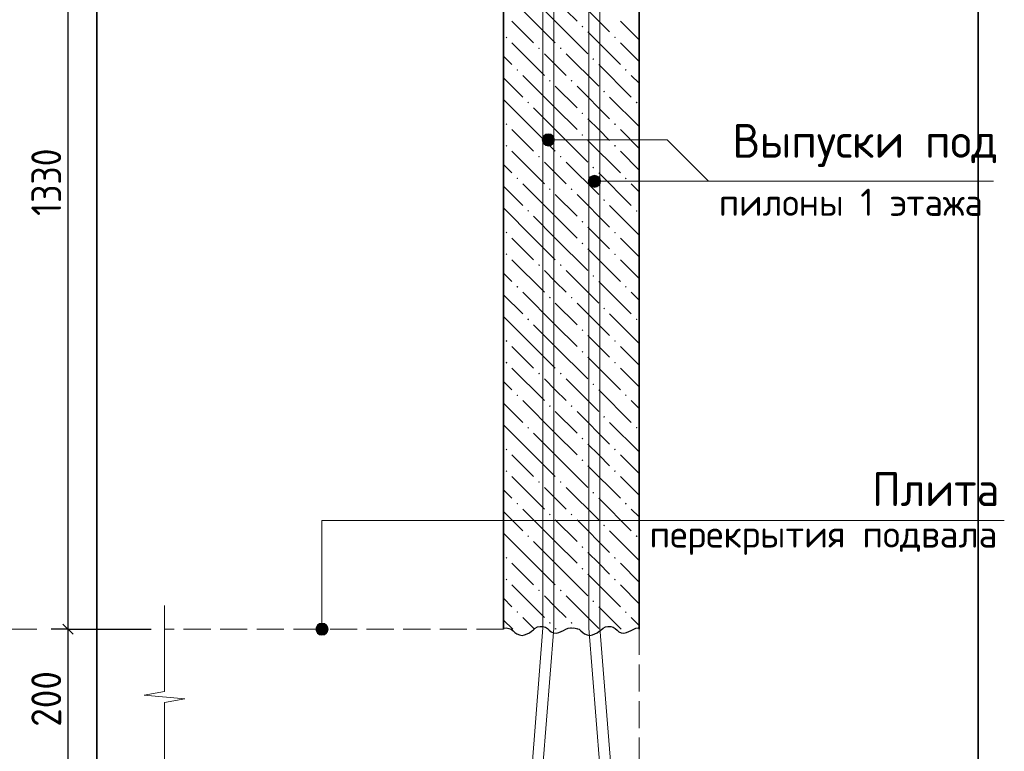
# Model space of a CAD drawing. Header units: millimetres. Extents: x 0 to 42000, y 0 to 29700.
# Tile 5 of 12: x 4231 to 11492, y 18829 to 24227. Entities that reach past the tile are written whole.
import ezdxf

# ---------------------------------------------------------------- set-up
doc = ezdxf.new("R2010")
doc.units = ezdxf.units.MM
doc.linetypes.add('______2', pattern=[270, 200, -70])
for name, color, linetype, lineweight in [('S1 Продольная арматура', 7, 'Continuous', 35), ('Standard', 7, 'Continuous', 25), ('ЖБ Перекрытие верхний уровень', 7, '______2', 25), ('ЖБ Пилон', 7, 'Continuous', 35), ('Позиционная метка диаметр_ шаг', 7, 'Continuous', 13), ('Позиционная метка линия выноска', 7, 'Continuous', 13), ('Примечания', 7, 'Continuous', 13)]:
    doc.layers.add(name, color=color, linetype=linetype, lineweight=lineweight)
doc.styles.add('ISOCPEUR', font='txt')

msp = doc.modelspace()

# ---------------------------------------------------------------- hatches: boundary and pattern name
at = {"layer": 'ЖБ Пилон', "linetype": 'Continuous', "lineweight": 18, "transparency": 33554687}
for points in [[(8374.322509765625, 24176.36108398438), (8380.82275390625, 24182.861328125), (8387.3291015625, 24176.36108398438), (8380.82275390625, 24169.85473632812)], [(7814.324951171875, 24096.3623046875), (7820.831298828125, 24102.86254882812), (7827.3193359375, 24096.3623046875), (7820.831298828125, 24089.85595703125)], [(8614.324951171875, 24096.3623046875), (8620.831298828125, 24102.86254882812), (8627.3193359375, 24096.3623046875), (8620.831298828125, 24089.85595703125)], [(8054.3212890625, 24016.36352539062), (8060.821533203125, 24022.85766601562), (8067.32177734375, 24016.36352539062), (8060.821533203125, 24009.86328125)], [(8214.324951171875, 24016.36352539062), (8220.831298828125, 24022.85766601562), (8227.3193359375, 24016.36352539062), (8220.831298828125, 24009.86328125)], [(8454.3212890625, 23936.3525390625), (8460.821533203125, 23942.85888671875), (8467.32177734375, 23936.3525390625), (8460.821533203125, 23929.86450195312)], [(7894.32373046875, 23856.35986328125), (7900.823974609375, 23862.86010742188), (7907.330322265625, 23856.35986328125), (7900.823974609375, 23849.853515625)], [(8694.32373046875, 23856.35986328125), (8700.823974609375, 23862.86010742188), (8707.330322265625, 23856.35986328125), (8700.823974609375, 23849.853515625)], [(8134.326171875, 23776.36108398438), (8140.8203125, 23782.861328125), (8147.320556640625, 23776.36108398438), (8140.8203125, 23769.85473632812)], [(8294.32373046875, 23776.36108398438), (8300.823974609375, 23782.861328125), (8307.330322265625, 23776.36108398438), (8300.823974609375, 23769.85473632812)], [(8534.326171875, 23696.3623046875), (8540.8203125, 23702.86254882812), (8547.320556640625, 23696.3623046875), (8540.8203125, 23689.85595703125)], [(7974.322509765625, 23616.36352539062), (7980.82275390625, 23622.85766601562), (7987.3291015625, 23616.36352539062), (7980.82275390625, 23609.86328125)], [(8774.322509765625, 23616.36352539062), (8780.82275390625, 23622.85766601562), (8787.3291015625, 23616.36352539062), (8780.82275390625, 23609.86328125)], [(8374.322509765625, 23536.3525390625), (8380.82275390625, 23542.85888671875), (8387.3291015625, 23536.3525390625), (8380.82275390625, 23529.86450195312)], [(7814.324951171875, 23456.35986328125), (7820.831298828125, 23462.86010742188), (7827.3193359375, 23456.35986328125), (7820.831298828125, 23449.853515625)], [(8614.324951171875, 23456.35986328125), (8620.831298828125, 23462.86010742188), (8627.3193359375, 23456.35986328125), (8620.831298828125, 23449.853515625)], [(8374.322509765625, 23376.36108398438), (8380.82275390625, 23382.861328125), (8387.3291015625, 23376.36108398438), (8380.82275390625, 23369.85473632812)], [(7814.324951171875, 23296.3623046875), (7820.831298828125, 23302.86254882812), (7827.3193359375, 23296.3623046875), (7820.831298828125, 23289.85595703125)], [(8614.324951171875, 23296.3623046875), (8620.831298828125, 23302.86254882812), (8627.3193359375, 23296.3623046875), (8620.831298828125, 23289.85595703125)], [(8054.3212890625, 23216.36352539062), (8060.821533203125, 23222.85766601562), (8067.32177734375, 23216.36352539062), (8060.821533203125, 23209.86328125)], [(8214.324951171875, 23216.36352539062), (8220.831298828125, 23222.85766601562), (8227.3193359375, 23216.36352539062), (8220.831298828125, 23209.86328125)], [(8454.3212890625, 23136.3525390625), (8460.821533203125, 23142.85888671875), (8467.32177734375, 23136.3525390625), (8460.821533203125, 23129.86450195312)], [(7894.32373046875, 23056.35986328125), (7900.823974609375, 23062.86010742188), (7907.330322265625, 23056.35986328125), (7900.823974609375, 23049.853515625)], [(8694.32373046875, 23056.35986328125), (8700.823974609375, 23062.86010742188), (8707.330322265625, 23056.35986328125), (8700.823974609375, 23049.853515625)], [(8134.326171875, 22976.36108398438), (8140.8203125, 22982.861328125), (8147.320556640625, 22976.36108398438), (8140.8203125, 22969.85473632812)], [(8294.32373046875, 22976.36108398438), (8300.823974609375, 22982.861328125), (8307.330322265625, 22976.36108398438), (8300.823974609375, 22969.85473632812)], [(8534.326171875, 22896.3623046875), (8540.8203125, 22902.86254882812), (8547.320556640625, 22896.3623046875), (8540.8203125, 22889.85595703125)], [(7974.322509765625, 22816.36352539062), (7980.82275390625, 22822.85766601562), (7987.3291015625, 22816.36352539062), (7980.82275390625, 22809.86328125)], [(8774.322509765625, 22816.36352539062), (8780.82275390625, 22822.85766601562), (8787.3291015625, 22816.36352539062), (8780.82275390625, 22809.86328125)], [(8374.322509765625, 22736.3525390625), (8380.82275390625, 22742.85888671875), (8387.3291015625, 22736.3525390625), (8380.82275390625, 22729.86450195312)], [(7814.324951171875, 22656.35375976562), (7820.831298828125, 22662.86010742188), (7827.3193359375, 22656.35375976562), (7820.831298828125, 22649.853515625)], [(8614.324951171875, 22656.35375976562), (8620.831298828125, 22662.86010742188), (8627.3193359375, 22656.35375976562), (8620.831298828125, 22649.853515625)], [(8374.322509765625, 22576.36108398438), (8380.82275390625, 22582.861328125), (8387.3291015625, 22576.36108398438), (8380.82275390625, 22569.85473632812)], [(7814.324951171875, 22496.3623046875), (7820.831298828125, 22502.86254882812), (7827.3193359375, 22496.3623046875), (7820.831298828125, 22489.85595703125)], [(8614.324951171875, 22496.3623046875), (8620.831298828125, 22502.86254882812), (8627.3193359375, 22496.3623046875), (8620.831298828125, 22489.85595703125)], [(8054.3212890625, 22416.36352539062), (8060.821533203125, 22422.85766601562), (8067.32177734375, 22416.36352539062), (8060.821533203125, 22409.86328125)], [(8214.324951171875, 22416.36352539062), (8220.831298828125, 22422.85766601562), (8227.3193359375, 22416.36352539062), (8220.831298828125, 22409.86328125)], [(8454.3212890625, 22336.3525390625), (8460.821533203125, 22342.85888671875), (8467.32177734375, 22336.3525390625), (8460.821533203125, 22329.86450195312)], [(7894.32373046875, 22256.35375976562), (7900.823974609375, 22262.86010742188), (7907.330322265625, 22256.35375976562), (7900.823974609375, 22249.853515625)], [(8694.32373046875, 22256.35375976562), (8700.823974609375, 22262.86010742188), (8707.330322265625, 22256.35375976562), (8700.823974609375, 22249.853515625)], [(8134.326171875, 22176.36108398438), (8140.8203125, 22182.861328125), (8147.320556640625, 22176.36108398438), (8140.8203125, 22169.85473632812)], [(8294.32373046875, 22176.36108398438), (8300.823974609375, 22182.861328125), (8307.330322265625, 22176.36108398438), (8300.823974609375, 22169.85473632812)], [(8534.326171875, 22096.3623046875), (8540.8203125, 22102.86254882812), (8547.320556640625, 22096.3623046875), (8540.8203125, 22089.85595703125)], [(7974.322509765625, 22016.36352539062), (7980.82275390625, 22022.85766601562), (7987.3291015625, 22016.36352539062), (7980.82275390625, 22009.86328125)], [(8774.322509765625, 22016.36352539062), (8780.82275390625, 22022.85766601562), (8787.3291015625, 22016.36352539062), (8780.82275390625, 22009.86328125)], [(8374.322509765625, 21936.3525390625), (8380.82275390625, 21942.85888671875), (8387.3291015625, 21936.3525390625), (8380.82275390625, 21929.86450195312)], [(7814.324951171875, 21856.35375976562), (7820.831298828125, 21862.86010742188), (7827.3193359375, 21856.35375976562), (7820.831298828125, 21849.853515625)], [(8614.324951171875, 21856.35375976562), (8620.831298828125, 21862.86010742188), (8627.3193359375, 21856.35375976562), (8620.831298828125, 21849.853515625)], [(8374.322509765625, 21776.36108398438), (8380.82275390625, 21782.861328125), (8387.3291015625, 21776.36108398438), (8380.82275390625, 21769.85473632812)], [(7814.324951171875, 21696.3623046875), (7820.831298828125, 21702.86254882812), (7827.3193359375, 21696.3623046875), (7820.831298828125, 21689.85595703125)], [(8614.324951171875, 21696.3623046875), (8620.831298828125, 21702.86254882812), (8627.3193359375, 21696.3623046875), (8620.831298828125, 21689.85595703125)], [(8054.3212890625, 21616.36352539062), (8060.821533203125, 21622.85766601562), (8067.32177734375, 21616.36352539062), (8060.821533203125, 21609.86328125)], [(8214.324951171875, 21616.36352539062), (8220.831298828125, 21622.85766601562), (8227.3193359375, 21616.36352539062), (8220.831298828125, 21609.86328125)], [(8454.3212890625, 21536.3525390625), (8460.821533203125, 21542.85888671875), (8467.32177734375, 21536.3525390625), (8460.821533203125, 21529.86450195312)], [(7894.32373046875, 21456.35375976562), (7900.823974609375, 21462.86010742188), (7907.330322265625, 21456.35375976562), (7900.823974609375, 21449.853515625)], [(8694.32373046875, 21456.35375976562), (8700.823974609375, 21462.86010742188), (8707.330322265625, 21456.35375976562), (8700.823974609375, 21449.853515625)], [(8134.326171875, 21376.36108398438), (8140.8203125, 21382.861328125), (8147.320556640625, 21376.36108398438), (8140.8203125, 21369.85473632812)], [(8294.32373046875, 21376.36108398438), (8300.823974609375, 21382.861328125), (8307.330322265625, 21376.36108398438), (8300.823974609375, 21369.85473632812)], [(8534.326171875, 21296.3623046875), (8540.8203125, 21302.86254882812), (8547.320556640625, 21296.3623046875), (8540.8203125, 21289.85595703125)], [(7974.322509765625, 21216.36352539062), (7980.82275390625, 21222.8515625), (7987.3291015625, 21216.36352539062), (7980.82275390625, 21209.86328125)], [(8774.322509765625, 21216.36352539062), (8780.82275390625, 21222.8515625), (8787.3291015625, 21216.36352539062), (8780.82275390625, 21209.86328125)], [(8374.322509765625, 21136.3525390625), (8380.82275390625, 21142.85888671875), (8387.3291015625, 21136.3525390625), (8380.82275390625, 21129.86450195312)], [(7814.324951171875, 21056.35375976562), (7820.831298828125, 21062.86010742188), (7827.3193359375, 21056.35375976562), (7820.831298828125, 21049.853515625)], [(8614.324951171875, 21056.35375976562), (8620.831298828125, 21062.86010742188), (8627.3193359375, 21056.35375976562), (8620.831298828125, 21049.853515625)], [(8374.322509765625, 20976.36108398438), (8380.82275390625, 20982.861328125), (8387.3291015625, 20976.36108398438), (8380.82275390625, 20969.85473632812)], [(7814.324951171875, 20896.3623046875), (7820.831298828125, 20902.86254882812), (7827.3193359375, 20896.3623046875), (7820.831298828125, 20889.85595703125)], [(8614.324951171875, 20896.3623046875), (8620.831298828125, 20902.86254882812), (8627.3193359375, 20896.3623046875), (8620.831298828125, 20889.85595703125)], [(8054.3212890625, 20816.36352539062), (8060.821533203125, 20822.8515625), (8067.32177734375, 20816.36352539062), (8060.821533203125, 20809.86328125)], [(8214.324951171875, 20816.36352539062), (8220.831298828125, 20822.8515625), (8227.3193359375, 20816.36352539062), (8220.831298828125, 20809.86328125)], [(8454.3212890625, 20736.3525390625), (8460.821533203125, 20742.85888671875), (8467.32177734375, 20736.3525390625), (8460.821533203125, 20729.86450195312)], [(7894.32373046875, 20656.35375976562), (7900.823974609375, 20662.86010742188), (7907.330322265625, 20656.35375976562), (7900.823974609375, 20649.853515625)], [(8694.32373046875, 20656.35375976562), (8700.823974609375, 20662.86010742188), (8707.330322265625, 20656.35375976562), (8700.823974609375, 20649.853515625)], [(8134.326171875, 20576.36108398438), (8140.8203125, 20582.861328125), (8147.320556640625, 20576.36108398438), (8140.8203125, 20569.85473632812)], [(8294.32373046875, 20576.36108398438), (8300.823974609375, 20582.861328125), (8307.330322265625, 20576.36108398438), (8300.823974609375, 20569.85473632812)], [(8534.326171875, 20496.3623046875), (8540.8203125, 20502.86254882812), (8547.320556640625, 20496.3623046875), (8540.8203125, 20489.85595703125)], [(7974.322509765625, 20416.36352539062), (7980.82275390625, 20422.8515625), (7987.3291015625, 20416.36352539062), (7980.82275390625, 20409.86328125)], [(8774.322509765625, 20416.36352539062), (8780.82275390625, 20422.8515625), (8787.3291015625, 20416.36352539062), (8780.82275390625, 20409.86328125)], [(8374.322509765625, 20336.3525390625), (8380.82275390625, 20342.85888671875), (8387.3291015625, 20336.3525390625), (8380.82275390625, 20329.86450195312)], [(7814.324951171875, 20256.35375976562), (7820.831298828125, 20262.86010742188), (7827.3193359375, 20256.35375976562), (7820.831298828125, 20249.853515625)], [(8614.324951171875, 20256.35375976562), (8620.831298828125, 20262.86010742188), (8627.3193359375, 20256.35375976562), (8620.831298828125, 20249.853515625)], [(8374.322509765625, 20176.36108398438), (8380.82275390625, 20182.861328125), (8387.3291015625, 20176.36108398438), (8380.82275390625, 20169.85473632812)], [(7814.324951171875, 20096.3623046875), (7820.831298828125, 20102.86254882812), (7827.3193359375, 20096.3623046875), (7820.831298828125, 20089.85595703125)], [(8614.324951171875, 20096.3623046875), (8620.831298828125, 20102.86254882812), (8627.3193359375, 20096.3623046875), (8620.831298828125, 20089.85595703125)], [(8054.3212890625, 20016.36352539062), (8060.821533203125, 20022.8515625), (8067.32177734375, 20016.36352539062), (8060.821533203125, 20009.86328125)], [(8214.324951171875, 20016.36352539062), (8220.831298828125, 20022.8515625), (8227.3193359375, 20016.36352539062), (8220.831298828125, 20009.86328125)], [(8454.3212890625, 19936.3525390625), (8460.821533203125, 19942.85888671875), (8467.32177734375, 19936.3525390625), (8460.821533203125, 19929.86450195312)], [(7894.32373046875, 19856.35375976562), (7900.823974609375, 19862.86010742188), (7907.330322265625, 19856.35375976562), (7900.823974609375, 19849.853515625)], [(8694.32373046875, 19856.35375976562), (8700.823974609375, 19862.86010742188), (8707.330322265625, 19856.35375976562), (8700.823974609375, 19849.853515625)], [(8134.326171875, 19776.36108398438), (8140.8203125, 19782.861328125), (8147.320556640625, 19776.36108398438), (8140.8203125, 19769.85473632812)], [(8294.32373046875, 19776.36108398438), (8300.823974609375, 19782.861328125), (8307.330322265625, 19776.36108398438), (8300.823974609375, 19769.85473632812)]]:
    msp.add_hatch(color=7, dxfattribs=at).paths.add_polyline_path(points, flags=16)
at = {"layer": 'Позиционная метка линия выноска', "linetype": 'Continuous', "lineweight": 13, "transparency": 33554687}
for points in [[(8106.72607421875, 23378.88793945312), (8129.2236328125, 23295.1904296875), (8129.2236328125, 23385.18676757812)], [(8129.2236328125, 23385.18676757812), (8129.2236328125, 23295.1904296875), (8151.72119140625, 23301.48315429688)], [(8129.2236328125, 23385.18676757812), (8151.72119140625, 23301.48315429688), (8151.72119140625, 23378.88793945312)], [(8090.521240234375, 23317.68798828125), (8090.521240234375, 23362.68920898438), (8084.228515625, 23340.19165039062)], [(8090.521240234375, 23362.68920898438), (8106.72607421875, 23301.48315429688), (8106.72607421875, 23378.88793945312)], [(8090.521240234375, 23362.68920898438), (8090.521240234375, 23317.68798828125), (8106.72607421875, 23301.48315429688)], [(8106.72607421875, 23378.88793945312), (8106.72607421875, 23301.48315429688), (8129.2236328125, 23295.1904296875)], [(8151.72119140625, 23378.88793945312), (8151.72119140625, 23301.48315429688), (8167.919921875, 23317.68798828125)], [(8151.72119140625, 23378.88793945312), (8167.919921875, 23317.68798828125), (8167.919921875, 23362.68920898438)], [(8167.919921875, 23362.68920898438), (8167.919921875, 23317.68798828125), (8174.224853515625, 23340.19165039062)], [(8430.52978515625, 23012.353515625), (8430.52978515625, 23057.3486328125), (8424.21875, 23034.85107421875)], [(8430.52978515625, 23057.3486328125), (8446.71630859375, 22996.15478515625), (8446.71630859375, 23073.55346679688)], [(8430.52978515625, 23057.3486328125), (8430.52978515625, 23012.353515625), (8446.71630859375, 22996.15478515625)], [(8446.71630859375, 23073.55346679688), (8469.22607421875, 22989.85595703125), (8469.22607421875, 23079.8583984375)], [(8446.71630859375, 23073.55346679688), (8446.71630859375, 22996.15478515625), (8469.22607421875, 22989.85595703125)], [(8469.22607421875, 23079.8583984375), (8469.22607421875, 22989.85595703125), (8491.7236328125, 22996.15478515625)], [(8469.22607421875, 23079.8583984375), (8491.7236328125, 22996.15478515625), (8491.7236328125, 23073.55346679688)], [(8491.7236328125, 23073.55346679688), (8491.7236328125, 22996.15478515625), (8507.92236328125, 23012.353515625)], [(8491.7236328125, 23073.55346679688), (8507.92236328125, 23012.353515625), (8507.92236328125, 23057.3486328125)], [(8507.92236328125, 23057.3486328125), (8507.92236328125, 23012.353515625), (8514.22119140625, 23034.85107421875)], [(6414.92919921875, 19730.10864257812), (6504.931640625, 19730.10864257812), (6498.6328125, 19752.61840820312)], [(6414.92919921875, 19730.10864257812), (6498.6328125, 19752.61840820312), (6421.22802734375, 19752.61840820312)], [(6421.22802734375, 19752.61840820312), (6498.6328125, 19752.61840820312), (6482.43408203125, 19768.81103515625)], [(6421.22802734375, 19752.61840820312), (6482.43408203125, 19768.81103515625), (6437.4267578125, 19768.81103515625)], [(6437.4267578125, 19768.81103515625), (6482.43408203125, 19768.81103515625), (6459.92431640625, 19775.11596679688)], [(6421.22802734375, 19707.61108398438), (6504.931640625, 19730.10864257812), (6414.92919921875, 19730.10864257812)], [(6421.22802734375, 19707.61108398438), (6498.6328125, 19707.61108398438), (6504.931640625, 19730.10864257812)], [(6437.4267578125, 19691.41235351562), (6498.6328125, 19707.61108398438), (6421.22802734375, 19707.61108398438)], [(6437.4267578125, 19691.41235351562), (6482.43408203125, 19691.41235351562), (6498.6328125, 19707.61108398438)], [(6482.43408203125, 19691.41235351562), (6437.4267578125, 19691.41235351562), (6459.92431640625, 19685.11352539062)]]:
    msp.add_hatch(color=7, dxfattribs=at).paths.add_polyline_path(points)

# ---------------------------------------------------------------- linework, layer by layer
at = {"layer": 'S1 Продольная арматура', "color": 7, "linetype": 'Continuous', "lineweight": 18, "transparency": 33554687}
for points in [[(8009.222412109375, 5030.108642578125), (8009.222412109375, 18723.93188476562), (8089.22119140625, 19739.794921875), (8089.22119140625, 26380.11474609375), (8169.22607421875, 26380.11474609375), (8169.22607421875, 19736.6455078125), (8089.22119140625, 18720.78247070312), (8089.22119140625, 5030.108642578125), (8009.222412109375, 5030.108642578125)], [(8009.222412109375, 5030.108642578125), (8009.222412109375, 18723.93188476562), (8089.22119140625, 19739.794921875), (8089.22119140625, 26380.11474609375), (8169.22607421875, 26380.11474609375), (8169.22607421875, 19736.6455078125), (8089.22119140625, 18720.78247070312), (8089.22119140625, 5030.108642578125), (8009.222412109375, 5030.108642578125)], [(8009.222412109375, 5030.108642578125), (8009.222412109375, 18723.93188476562), (8089.22119140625, 19739.794921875), (8089.22119140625, 26380.11474609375), (8169.22607421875, 26380.11474609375), (8169.22607421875, 19736.6455078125), (8089.22119140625, 18720.78247070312), (8089.22119140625, 5030.108642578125), (8009.222412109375, 5030.108642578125)], [(8009.222412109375, 5030.108642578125), (8009.222412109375, 18723.93188476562), (8089.22119140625, 19739.794921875), (8089.22119140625, 26380.11474609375), (8169.22607421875, 26380.11474609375), (8169.22607421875, 19736.6455078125), (8089.22119140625, 18720.78247070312), (8089.22119140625, 5030.108642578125), (8009.222412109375, 5030.108642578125)], [(8009.222412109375, 5030.108642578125), (8009.222412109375, 18723.93188476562), (8089.22119140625, 19739.794921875), (8089.22119140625, 26380.11474609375), (8169.22607421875, 26380.11474609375), (8169.22607421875, 19736.6455078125), (8089.22119140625, 18720.78247070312), (8089.22119140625, 5030.108642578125), (8009.222412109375, 5030.108642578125)], [(8009.222412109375, 5030.108642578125), (8009.222412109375, 18723.93188476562), (8089.22119140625, 19739.794921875), (8089.22119140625, 26380.11474609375), (8169.22607421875, 26380.11474609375), (8169.22607421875, 19736.6455078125), (8089.22119140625, 18720.78247070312), (8089.22119140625, 5030.108642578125), (8009.222412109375, 5030.108642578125)], [(8009.222412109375, 5030.108642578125), (8009.222412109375, 18723.93188476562), (8089.22119140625, 19739.794921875), (8089.22119140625, 26380.11474609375), (8169.22607421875, 26380.11474609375), (8169.22607421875, 19736.6455078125), (8089.22119140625, 18720.78247070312), (8089.22119140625, 5030.108642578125), (8009.222412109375, 5030.108642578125)], [(8009.222412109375, 5030.108642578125), (8009.222412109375, 18723.93188476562), (8089.22119140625, 19739.794921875), (8089.22119140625, 26380.11474609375), (8169.22607421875, 26380.11474609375), (8169.22607421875, 19736.6455078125), (8089.22119140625, 18720.78247070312), (8089.22119140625, 5030.108642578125), (8009.222412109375, 5030.108642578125)], [(8509.222412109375, 5030.108642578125), (8509.222412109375, 18720.78247070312), (8429.2236328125, 19736.6455078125), (8429.2236328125, 26380.11474609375), (8509.222412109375, 26380.11474609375), (8509.222412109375, 19739.794921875), (8589.22119140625, 18723.93188476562), (8589.22119140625, 5030.108642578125), (8509.222412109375, 5030.108642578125)], [(8509.222412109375, 5030.108642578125), (8509.222412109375, 18720.78247070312), (8429.2236328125, 19736.6455078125), (8429.2236328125, 26380.11474609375), (8509.222412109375, 26380.11474609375), (8509.222412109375, 19739.794921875), (8589.22119140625, 18723.93188476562), (8589.22119140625, 5030.108642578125), (8509.222412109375, 5030.108642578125)], [(8509.222412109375, 5030.108642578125), (8509.222412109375, 18720.78247070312), (8429.2236328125, 19736.6455078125), (8429.2236328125, 26380.11474609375), (8509.222412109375, 26380.11474609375), (8509.222412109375, 19739.794921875), (8589.22119140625, 18723.93188476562), (8589.22119140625, 5030.108642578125), (8509.222412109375, 5030.108642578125)], [(8509.222412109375, 5030.108642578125), (8509.222412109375, 18720.78247070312), (8429.2236328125, 19736.6455078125), (8429.2236328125, 26380.11474609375), (8509.222412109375, 26380.11474609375), (8509.222412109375, 19739.794921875), (8589.22119140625, 18723.93188476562), (8589.22119140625, 5030.108642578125), (8509.222412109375, 5030.108642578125)], [(8509.222412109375, 5030.108642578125), (8509.222412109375, 18720.78247070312), (8429.2236328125, 19736.6455078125), (8429.2236328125, 26380.11474609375), (8509.222412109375, 26380.11474609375), (8509.222412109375, 19739.794921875), (8589.22119140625, 18723.93188476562), (8589.22119140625, 5030.108642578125), (8509.222412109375, 5030.108642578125)], [(8509.222412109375, 5030.108642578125), (8509.222412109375, 18720.78247070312), (8429.2236328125, 19736.6455078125), (8429.2236328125, 26380.11474609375), (8509.222412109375, 26380.11474609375), (8509.222412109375, 19739.794921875), (8589.22119140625, 18723.93188476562), (8589.22119140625, 5030.108642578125), (8509.222412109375, 5030.108642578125)], [(8509.222412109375, 5030.108642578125), (8509.222412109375, 18720.78247070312), (8429.2236328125, 19736.6455078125), (8429.2236328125, 26380.11474609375), (8509.222412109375, 26380.11474609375), (8509.222412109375, 19739.794921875), (8589.22119140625, 18723.93188476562), (8589.22119140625, 5030.108642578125), (8509.222412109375, 5030.108642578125)], [(8509.222412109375, 5030.108642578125), (8509.222412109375, 18720.78247070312), (8429.2236328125, 19736.6455078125), (8429.2236328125, 26380.11474609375), (8509.222412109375, 26380.11474609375), (8509.222412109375, 19739.794921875), (8589.22119140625, 18723.93188476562), (8589.22119140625, 5030.108642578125), (8509.222412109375, 5030.108642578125)]]:
    msp.add_lwpolyline(points, dxfattribs=at)
at = {"layer": 'Standard', "color": 7, "linetype": 'Continuous', "lineweight": 25, "transparency": 33554687}
msp.add_line((4548.9501953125, 19767.60864257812), (4623.956298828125, 19692.61474609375), dxfattribs=at)
at = {"layer": 'Standard', "color": 7, "linetype": 'Continuous', "lineweight": 13, "transparency": 33554687}
msp.add_line((4355.712890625, 19730.10864257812), (3825.72021484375, 19730.10864257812), dxfattribs=at)
at = {"layer": 'Standard', "color": 7, "linetype": 'Continuous', "lineweight": -3, "transparency": 33554687}
for q in [(4461.456298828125, 19730.10864257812), (4711.4501953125, 19730.10864257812), (5199.21875, 19730.10864257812), (4586.444091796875, 18730.10864257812)]:
    msp.add_line((4586.444091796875, 19730.10864257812), q, dxfattribs=at)
at = {"layer": 'Standard', "color": 254, "linetype": 'Continuous', "lineweight": 35, "true_color": 0xc4c4ff, "transparency": 33554687}
msp.add_lwpolyline([(4799.21875, 1530.108642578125), (11299.21875, 1530.108642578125), (11299.21875, 27230.10864257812), (4799.21875, 27230.10864257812), (4799.21875, 1530.108642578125)], dxfattribs=at)
at = {"layer": 'Standard', "color": 7, "linetype": 'Continuous', "lineweight": -3, "transparency": 33554687}
msp.add_lwpolyline([(4586.444091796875, 26380.11474609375), (4586.444091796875, 22683.91664189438), (4586.444091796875, 22683.91664189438), (4586.444091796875, 19730.10864257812)], dxfattribs=at)
at = {"layer": 'ЖБ Перекрытие верхний уровень', "color": 7, "linetype": '______2', "lineweight": 18, "transparency": 33554687}
for p, q in [((7799.21875, 19730.10864257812), (5299.21875, 19730.10864257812)), ((8799.21875, 18730.10864257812), (8799.21875, 19730.10864257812))]:
    msp.add_line(p, q, dxfattribs=at)
at = {"layer": 'ЖБ Пилон', "color": 7, "linetype": 'Continuous', "lineweight": 35, "transparency": 33554687}
for p, q in [((7799.21875, 26730.10864257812), (7799.21875, 19730.10864257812)), ((8799.21875, 19730.10864257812), (8799.21875, 26730.10864257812))]:
    msp.add_line(p, q, dxfattribs=at)
at = {"layer": 'ЖБ Пилон', "color": 9, "linetype": 'Continuous', "lineweight": 18, "true_color": 0xc7c7c7, "transparency": 33554687}
for p, q in [((8020.831298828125, 24216.36352539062), (7799.21875, 24437.96480282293)), ((8020.831298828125, 24376.36108398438), (8180.82275390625, 24216.36352539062)), ((8180.82275390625, 24376.36108398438), (8340.8203125, 24216.36352539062)), ((8500.823974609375, 24216.36352539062), (8420.831298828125, 24296.3623046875)), ((7860.821533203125, 24216.36352539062), (8020.831298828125, 24056.35986328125)), ((8020.831298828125, 24216.36352539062), (8180.82275390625, 24056.35986328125)), ((8180.82275390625, 24216.36352539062), (8420.831298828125, 23976.36108398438)), ((8580.82275390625, 24136.3525390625), (8500.823974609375, 24216.36352539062)), ((8660.821533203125, 24216.36352539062), (8799.218750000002, 24077.97158770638)), ((8420.831298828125, 24136.3525390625), (8660.821533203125, 23896.3623046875)), ((7860.821533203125, 24056.35986328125), (8100.823974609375, 23816.36352539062)), ((8660.821533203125, 24056.35986328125), (8799.21875, 23917.9661660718)), ((8180.82275390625, 23896.3623046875), (8100.823974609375, 23976.36108398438)), ((8260.821533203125, 23976.36108398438), (8500.823974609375, 23736.3525390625)), ((7799.21875, 23957.96508789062), (7860.821533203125, 23896.3623046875)), ((8260.821533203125, 23816.36352539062), (8180.82275390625, 23896.3623046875)), ((8500.823974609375, 23896.3623046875), (8740.8203125, 23656.35986328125)), ((7799.21875, 23797.96502695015), (7940.8203125, 23656.35986328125)), ((8180.82275390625, 23576.36108398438), (7940.8203125, 23816.36352539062)), ((8799.21875, 23757.96508789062), (8740.8203125, 23816.36352539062)), ((8180.82275390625, 23736.3525390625), (8340.8203125, 23576.36108398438)), ((8340.8203125, 23736.3525390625), (8580.82275390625, 23496.3623046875)), ((8020.831298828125, 23416.36352539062), (7799.21875, 23637.96480282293)), ((8799.21875, 23437.97497498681), (8580.82275390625, 23656.35986328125)), ((8020.831298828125, 23576.36108398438), (8180.82275390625, 23416.36352539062)), ((8180.82275390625, 23576.36108398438), (8340.8203125, 23416.36352539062)), ((8500.823974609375, 23416.36352539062), (8420.831298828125, 23496.3623046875)), ((7860.821533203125, 23416.36352539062), (8020.831298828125, 23256.35986328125)), ((8020.831298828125, 23416.36352539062), (8180.82275390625, 23256.35986328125)), ((8180.82275390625, 23416.36352539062), (8420.831298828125, 23176.36108398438)), ((8580.82275390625, 23336.3525390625), (8500.823974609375, 23416.36352539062)), ((8660.821533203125, 23416.36352539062), (8799.218750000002, 23277.97158770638)), ((8420.831298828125, 23336.3525390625), (8660.821533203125, 23096.3623046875)), ((7860.821533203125, 23256.35986328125), (8100.823974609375, 23016.36352539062)), ((8660.821533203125, 23256.35986328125), (8799.21875, 23117.9661660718)), ((8180.82275390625, 23096.3623046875), (8100.823974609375, 23176.36108398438)), ((8260.821533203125, 23176.36108398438), (8500.823974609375, 22936.3525390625)), ((7799.21875, 23157.96508789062), (7860.821533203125, 23096.3623046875)), ((8260.821533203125, 23016.36352539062), (8180.82275390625, 23096.3623046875)), ((8500.823974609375, 23096.3623046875), (8740.8203125, 22856.35375976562)), ((7799.21875, 22997.96252460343), (7940.8203125, 22856.35375976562)), ((8180.82275390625, 22776.36108398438), (7940.8203125, 23016.36352539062)), ((8799.21875, 22957.96508789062), (8740.8203125, 23016.36352539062)), ((8180.82275390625, 22936.3525390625), (8340.8203125, 22776.36108398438)), ((8340.8203125, 22936.3525390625), (8580.82275390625, 22696.3623046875)), ((8020.831298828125, 22616.36352539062), (7799.21875, 22837.95916712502)), ((8799.21875, 22637.97442537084), (8580.82275390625, 22856.35375976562)), ((8020.831298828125, 22776.36108398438), (8180.82275390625, 22616.36352539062)), ((8180.82275390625, 22776.36108398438), (8340.8203125, 22616.36352539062)), ((8500.823974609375, 22616.36352539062), (8420.831298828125, 22696.3623046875)), ((7860.821533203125, 22616.36352539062), (8020.831298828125, 22456.35375976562)), ((8020.831298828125, 22616.36352539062), (8180.82275390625, 22456.35375976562)), ((8180.82275390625, 22616.36352539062), (8420.831298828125, 22376.36108398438)), ((8580.82275390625, 22536.3525390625), (8500.823974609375, 22616.36352539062)), ((8660.821533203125, 22616.36352539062), (8799.218750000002, 22477.96630859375)), ((8420.831298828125, 22536.3525390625), (8660.821533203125, 22296.3623046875)), ((7860.821533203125, 22456.35375976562), (8100.823974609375, 22216.36352539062)), ((8660.821533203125, 22456.35375976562), (8799.21875, 22317.96358214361)), ((8180.82275390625, 22296.3623046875), (8100.823974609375, 22376.36108398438)), ((8260.821533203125, 22376.36108398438), (8500.823974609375, 22136.3525390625)), ((7799.21875, 22357.96508789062), (7860.821533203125, 22296.3623046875)), ((8260.821533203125, 22216.36352539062), (8180.82275390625, 22296.3623046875)), ((8500.823974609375, 22296.3623046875), (8740.8203125, 22056.35375976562)), ((7799.21875, 22197.96252460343), (7940.8203125, 22056.35375976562)), ((8180.82275390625, 21976.36108398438), (7940.8203125, 22216.36352539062)), ((8799.21875, 22157.96508789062), (8740.8203125, 22216.36352539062)), ((8180.82275390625, 22136.3525390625), (8340.8203125, 21976.36108398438)), ((8340.8203125, 22136.3525390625), (8580.82275390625, 21896.3623046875)), ((8020.831298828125, 21816.36352539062), (7799.21875, 22037.95916712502)), ((8799.21875, 21837.97442537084), (8580.82275390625, 22056.35375976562)), ((8020.831298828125, 21976.36108398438), (8180.82275390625, 21816.36352539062)), ((8180.82275390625, 21976.36108398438), (8340.8203125, 21816.36352539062)), ((8500.823974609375, 21816.36352539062), (8420.831298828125, 21896.3623046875)), ((7860.821533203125, 21816.36352539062), (8020.831298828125, 21656.35375976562)), ((8020.831298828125, 21816.36352539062), (8180.82275390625, 21656.35375976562)), ((8180.82275390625, 21816.36352539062), (8420.831298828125, 21576.36108398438)), ((8580.82275390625, 21736.3525390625), (8500.823974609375, 21816.36352539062)), ((8660.821533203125, 21816.36352539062), (8799.218750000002, 21677.96630859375)), ((8420.831298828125, 21736.3525390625), (8660.821533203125, 21496.3623046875)), ((7860.821533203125, 21656.35375976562), (8100.823974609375, 21416.36352539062)), ((8660.821533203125, 21656.35375976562), (8799.21875, 21517.96358214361)), ((8180.82275390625, 21496.3623046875), (8100.823974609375, 21576.36108398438)), ((8260.821533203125, 21576.36108398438), (8500.823974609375, 21336.3525390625)), ((7799.21875, 21557.96508789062), (7860.821533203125, 21496.3623046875)), ((8260.821533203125, 21416.36352539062), (8180.82275390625, 21496.3623046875)), ((8500.823974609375, 21496.3623046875), (8740.8203125, 21256.35375976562)), ((7799.21875, 21397.96252460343), (7940.8203125, 21256.35375976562)), ((8180.82275390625, 21176.36108398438), (7940.8203125, 21416.36352539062)), ((8799.21875, 21357.96508789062), (8740.8203125, 21416.36352539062)), ((8180.82275390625, 21336.3525390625), (8340.8203125, 21176.36108398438)), ((8340.8203125, 21336.3525390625), (8580.82275390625, 21096.3623046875)), ((8020.831298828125, 21016.36352539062), (7799.21875, 21237.95916712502)), ((8799.21875, 21037.97442537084), (8580.82275390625, 21256.35375976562)), ((8020.831298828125, 21176.36108398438), (8180.82275390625, 21016.36352539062)), ((8180.82275390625, 21176.36108398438), (8340.8203125, 21016.36352539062)), ((8500.823974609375, 21016.36352539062), (8420.831298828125, 21096.3623046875)), ((7860.821533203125, 21016.36352539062), (8020.831298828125, 20856.35375976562)), ((8020.831298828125, 21016.36352539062), (8180.82275390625, 20856.35375976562)), ((8180.82275390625, 21016.36352539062), (8420.831298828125, 20776.36108398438)), ((8580.82275390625, 20936.3525390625), (8500.823974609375, 21016.36352539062)), ((8660.821533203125, 21016.36352539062), (8799.218750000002, 20877.96630859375)), ((8420.831298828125, 20936.3525390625), (8660.821533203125, 20696.3623046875)), ((7860.821533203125, 20856.35375976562), (8100.823974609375, 20616.36352539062)), ((8660.821533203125, 20856.35375976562), (8799.21875, 20717.96358214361)), ((8180.82275390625, 20696.3623046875), (8100.823974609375, 20776.36108398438)), ((8260.821533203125, 20776.36108398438), (8500.823974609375, 20536.3525390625)), ((7799.21875, 20757.96508789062), (7860.821533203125, 20696.3623046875)), ((8260.821533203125, 20616.36352539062), (8180.82275390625, 20696.3623046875)), ((8500.823974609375, 20696.3623046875), (8740.8203125, 20456.35375976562)), ((7799.21875, 20597.96252460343), (7940.8203125, 20456.35375976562)), ((8180.82275390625, 20376.36108398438), (7940.8203125, 20616.36352539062)), ((8799.21875, 20557.96508789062), (8740.8203125, 20616.36352539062)), ((8180.82275390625, 20536.3525390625), (8340.8203125, 20376.36108398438)), ((8340.8203125, 20536.3525390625), (8580.82275390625, 20296.3623046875)), ((8020.831298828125, 20216.36352539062), (7799.21875, 20437.95916712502)), ((8799.21875, 20237.97442537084), (8580.82275390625, 20456.35375976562)), ((8020.831298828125, 20376.36108398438), (8180.82275390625, 20216.36352539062)), ((8180.82275390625, 20376.36108398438), (8340.8203125, 20216.36352539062)), ((8500.823974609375, 20216.36352539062), (8420.831298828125, 20296.3623046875)), ((7860.821533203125, 20216.36352539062), (8020.831298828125, 20056.35375976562)), ((8020.831298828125, 20216.36352539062), (8180.82275390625, 20056.35375976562)), ((8180.82275390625, 20216.36352539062), (8420.831298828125, 19976.36108398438)), ((8580.82275390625, 20136.3525390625), (8500.823974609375, 20216.36352539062)), ((8660.821533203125, 20216.36352539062), (8799.218750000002, 20077.96630859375)), ((8420.831298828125, 20136.3525390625), (8660.821533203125, 19896.3623046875)), ((7860.821533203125, 20056.35375976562), (8100.823974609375, 19816.36352539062)), ((8660.821533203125, 20056.35375976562), (8799.21875, 19917.96358214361)), ((8180.82275390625, 19896.3623046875), (8100.823974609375, 19976.36108398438)), ((8260.821533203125, 19976.36108398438), (8500.823974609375, 19736.3525390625)), ((7799.21875, 19957.96508789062), (7860.821533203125, 19896.3623046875)), ((8260.821533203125, 19816.36352539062), (8180.82275390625, 19896.3623046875)), ((8500.823974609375, 19896.3623046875), (8667.069180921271, 19730.10864257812)), ((7799.21875, 19797.96252460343), (7867.069180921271, 19730.10864257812)), ((8027.075195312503, 19730.10864257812), (7940.8203125, 19816.36352539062)), ((8799.21875, 19757.96508789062), (8740.8203125, 19816.36352539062)), ((8180.82275390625, 19736.3525390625), (8187.066888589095, 19730.10864257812)), ((8340.8203125, 19736.3525390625), (8347.064526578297, 19730.10864257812))]:
    msp.add_line(p, q, dxfattribs=at)
at = {"layer": 'Позиционная метка линия выноска', "color": 7, "linetype": 'Continuous', "lineweight": 13, "transparency": 33554687}
for p, q in [((8129.2236328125, 23385.18676757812), (8129.2236328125, 23385.18676757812)), ((8084.228515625, 23340.19165039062), (8084.228515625, 23340.19165039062)), ((8174.224853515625, 23340.19165039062), (8174.224853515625, 23340.19165039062)), ((8129.2236328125, 23295.1904296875), (8129.2236328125, 23295.1904296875)), ((8424.21875, 23034.85107421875), (8424.21875, 23034.85107421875)), ((8469.22607421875, 23079.8583984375), (8469.22607421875, 23079.8583984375)), ((8514.22119140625, 23034.85107421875), (8514.22119140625, 23034.85107421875)), ((8469.22607421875, 22989.85595703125), (8469.22607421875, 22989.85595703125)), ((6459.92431640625, 19775.11596679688), (6459.92431640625, 19775.11596679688)), ((6414.92919921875, 19730.10864257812), (6414.92919921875, 19730.10864257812)), ((6459.92431640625, 19685.11352539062), (6459.92431640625, 19685.11352539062)), ((6504.931640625, 19730.10864257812), (6504.931640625, 19730.10864257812))]:
    msp.add_line(p, q, dxfattribs=at)
for points in [[(8129.2236328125, 23340.19165039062), (9005.87158203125, 23340.19165039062), (9311.199951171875, 23034.85107421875)], [(8469.22607421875, 23034.85107421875), (8812.603759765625, 23034.85107421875), (11412.24975585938, 23034.85107421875)], [(6459.92431640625, 19730.10864257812), (6459.92431640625, 20532.9345703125), (11492.25463867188, 20532.9345703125)]]:
    msp.add_lwpolyline(points, dxfattribs=at)
for centre in [(8129.2236328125, 23340.19165039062), (8469.22607421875, 23034.85107421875), (6459.92431640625, 19730.10864257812)]:
    msp.add_circle(centre, 45.00000039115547, dxfattribs=at)
at = {"layer": 'Примечания', "color": 7, "linetype": 'Continuous', "lineweight": 13, "transparency": 33554687}
for p, q in [((5299.218749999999, 19905.10864257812), (5299.21875, 19270.61157226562)), ((5299.21875, 19270.61157226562), (5149.224853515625, 19243.60961914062)), ((5149.224853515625, 19243.60961914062), (5449.224853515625, 19216.60766601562)), ((5449.224853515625, 19216.60766601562), (5299.21875, 19189.61181640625)), ((5299.21875, 19189.61181640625), (5299.218749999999, 18555.11474609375))]:
    msp.add_line(p, q, dxfattribs=at)
at = {"layer": 'Примечания', "color": 7, "linetype": 'Continuous', "lineweight": 25, "transparency": 33554687}
msp.add_line((8799.21875, 19738.87939453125), (8799.218750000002, 19738.87939453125), dxfattribs=at)
for points in [[(7799.218750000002, 19738.87939453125), (7817.718505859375, 19739.11743164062), (7837.7197265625, 19736.23046875), (7855.72509765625, 19729.63256835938), (7870.220947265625, 19718.71337890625), (7882.72705078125, 19705.75561523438), (7897.222900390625, 19694.83032226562), (7915.72265625, 19688.232421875), (7935.223388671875, 19684.39331054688), (7954.72412109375, 19688.71459960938), (7972.723388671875, 19695.79467773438), (7990.22216796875, 19703.82690429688), (8005.224609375, 19714.51416015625), (8019.219970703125, 19726.03149414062), (8033.221435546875, 19737.4267578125), (8050.2197265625, 19746.435546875), (8069.22607421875, 19751.23291015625), (8089.22119140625, 19750.5126953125), (8108.721923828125, 19745.2392578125), (8123.223876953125, 19734.55200195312), (8136.21826171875, 19722.0703125), (8150.2197265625, 19710.6689453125), (8167.22412109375, 19702.1484375), (8187.21923828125, 19700.23193359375), (8206.72607421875, 19705.029296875), (8224.21875, 19712.59765625), (8241.22314453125, 19721.11206054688), (8258.7158203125, 19729.38842773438), (8275.726318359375, 19737.4267578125), (8295.220947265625, 19741.27807617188), (8299.21875, 19741.63208007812)], [(8299.21875, 19738.87939453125), (8317.718505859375, 19739.11743164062), (8337.7197265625, 19736.23046875), (8355.72509765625, 19729.63256835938), (8370.220947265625, 19718.71337890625), (8382.72705078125, 19705.75561523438), (8397.222900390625, 19694.83032226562), (8415.72265625, 19688.232421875), (8435.223388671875, 19684.39331054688), (8454.72412109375, 19688.71459960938), (8472.723388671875, 19695.79467773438), (8490.22216796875, 19703.82690429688), (8505.224609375, 19714.51416015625), (8519.219970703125, 19726.03149414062), (8533.221435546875, 19737.4267578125), (8550.2197265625, 19746.435546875), (8569.22607421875, 19751.23291015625), (8589.22119140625, 19750.5126953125), (8608.721923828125, 19745.2392578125), (8623.223876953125, 19734.55200195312), (8636.21826171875, 19722.0703125), (8650.2197265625, 19710.6689453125), (8667.22412109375, 19702.1484375), (8687.21923828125, 19700.23193359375), (8706.72607421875, 19705.029296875), (8724.21875, 19712.59765625), (8741.22314453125, 19721.11206054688), (8758.7158203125, 19729.38842773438), (8775.726318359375, 19737.4267578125), (8795.220947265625, 19741.27807617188), (8799.21875, 19741.63208007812)]]:
    msp.add_lwpolyline(points, dxfattribs=at)

# ---------------------------------------------------------------- texts
at = {"layer": 'Standard', "color": 7, "linetype": 'Continuous', "lineweight": 25, "transparency": 33554687, "char_height": 220.0000047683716, "attachment_point": 7, "rotation": 90.00000250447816, "style": 'ISOCPEUR'}
for s, insert, width in [('\\W0.87;1330', (4536.4501953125, 22780.11474609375), 666.9026692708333), ('\\W0.91;200', (4536.4501953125, 19010.107421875), 561.9957965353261)]:
    msp.add_mtext(s, dxfattribs=dict(at, insert=insert, width=width))
at = {"layer": 'Позиционная метка диаметр_ шаг', "color": 7, "linetype": 'Continuous', "lineweight": 25, "transparency": 33554687, "attachment_point": 7, "style": 'ISOCPEUR'}
for s, insert, char_height, width in [('\\W0.97;Выпуски под', (9487.255859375, 23139.95971679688), 250, 2045.693235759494), ('\\W0.96;пилоны 1 этажа', (9387.255859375, 22779.9560546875), 200, 2115.251813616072), ('\\W0.95;Плита', (10517.24853515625, 20638.04321289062), 250, 1093.334067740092), ('\\W0.98;перекрытия подвала', (8875.5859375, 20278.03955078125), 200, 2696.749138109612)]:
    msp.add_mtext(s, dxfattribs=dict(at, insert=insert, char_height=char_height, width=width))

doc.saveas('drawing.dxf')
